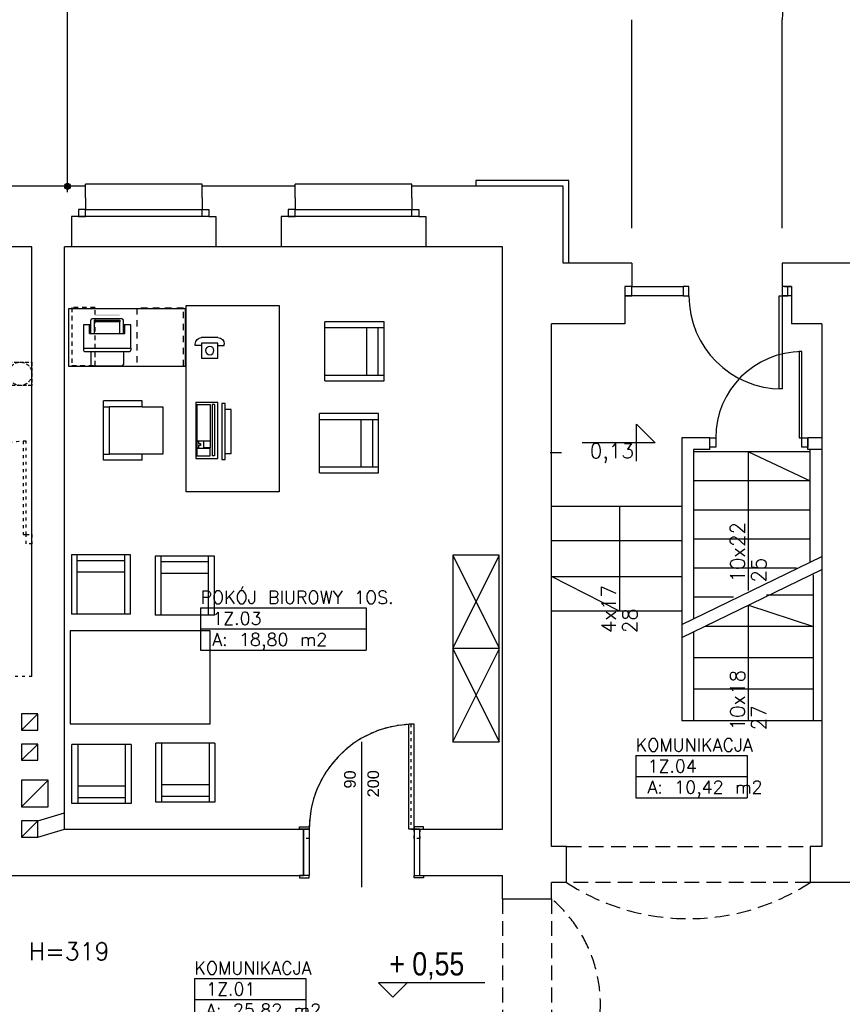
# Model space of a CAD drawing. Header units: inches. Extents: x 18487 to 24863, y 1480 to 5771.
# Tile 46 of 51: x 22396 to 23102, y 2828 to 3674. Entities that reach past the tile are written whole.
import ezdxf
from ezdxf.enums import TextEntityAlignment as Align

# ---------------------------------------------------------------- set-up
doc = ezdxf.new("R2010")
doc.units = ezdxf.units.IN
doc.header["$MEASUREMENT"] = 0
for name, pattern in [('DASHED', [19.05, 12.7, -6.35]), ('HIDDEN2', [4.7625, 3.175, -1.5875]), ('Przerywana', [6, 2.5, -3.5]), ('Przerywana 2 (2)', [11, 6, -5])]:
    doc.linetypes.add(name, pattern=pattern)
for name, color, linetype in [('_T elektryczne', 7, 'Continuous'), ('_T meble', 7, 'Continuous'), ('_T opisy', 7, 'Continuous'), ('_T sciany', 7, 'Continuous'), ('AA_OPIS_009', 7, 'Continuous'), ('AA_PRZ_SCIANY_030', 7, 'Continuous'), ('AA_PRZERYWANE', 7, 'Continuous'), ('AA_STOLARKA DRZW_009', 7, 'Continuous'), ('AA_WIDOK_005', 7, 'Continuous'), ('AA_WIDOK_009', 7, 'Continuous'), ('AA_WYMIAR WYS_50', 7, 'Continuous'), ('ArchiCAD', 7, 'Continuous'), ('Window-Door Markers', 7, 'Continuous')]:
    doc.layers.add(name, color=color, linetype=linetype)
doc.styles.add('GENERATED_STYLE_16', font='txt')
doc.styles.add('GENERATED_STYLE_17', font='arial.ttf')
doc.styles.add('GENERATED_STYLE_20', font='txt')
doc.styles.add('GENERATED_STYLE_21', font='romans.shx')
doc.styles.add('GENERATED_STYLE_22', font='txt')
doc.styles.get("Standard").update_dxf_attribs({"font": 'txt', "bigfont": 'BIGFONT.SHX'})
doc.dimstyles.new('Dimstyle_7', dxfattribs={"dimtxt": 15, "dimasz": 9.5, "dimexe": 0.18, "dimexo": 0.5, "dimgap": 0.09, "dimtad": 1, "dimdec": 0, "dimzin": 0, "dimdsep": 46, "dimtxsty": 'GENERATED_STYLE_20', "dimblk": 'ARROWHEAD_11', "dimblk1": 'ARROWHEAD_11', "dimblk2": 'ARROWHEAD_11', "dimcen": 0.09, "dimclrd": 220, "dimclre": 220, "dimclrt": 220, "dimadec": 1, "dimazin": 0, "dimtfac": 1, "dimtdec": 4, "dimtmove": 0, "dimatfit": 3, "dimfxl": 0, "dimtolj": 1, "dimtzin": 0, "dimarcsym": 0})

# ---------------------------------------------------------------- blocks, each defined once
blk = doc.blocks.new('KOMUNIKACJA_1Z.01_162', base_point=(22593.57, 2841.13))
at = {"layer": '_T sciany', "color": 160, "linetype": 'Continuous'}
for p, q in [((22545.79, 2850.19), (22545.79, 2813.95)), ((22545.79, 2850.19), (22641.35, 2850.19)), ((22641.35, 2850.19), (22641.35, 2813.95)), ((22545.79, 2832.07), (22641.35, 2832.07)), ((22545.79, 2813.95), (22641.35, 2813.95))]:
    blk.add_line(p, q, dxfattribs=at)
at = {"color": 0}
for tag in ['floor_f', 'ROOM_PERIM', 'ROOM_WALLS_SURF', 'ROOM_DOORS_SURF', 'ROOM_WINDS_SURF', 'ROOM_BASELEV', 'ROOM_HEIGHT', 'ROOM_NET_AREA', 'ROOM_REDUCED_AREA', 'ROOM_CALC_AREA', 'ROOM_VOLUME']:
    blk.add_attdef(tag, text='', height=200, dxfattribs=at).set_placement((22593.57, 2783.99), align=Align.BOTTOM_LEFT)
at = {"layer": '_T sciany', "color": 160}
for tag, p in [('ROOM_NAME', (22545.79, 2864.75)), ('ROOM_NUMBER', (22555.79, 2846.63)), ('ROOM_AREA', (22555.79, 2828.51))]:
    blk.add_attdef(tag, text='', height=11, dxfattribs=at).set_placement(p, align=Align.TOP_LEFT)
blk = doc.blocks.new('KOMUNIKACJA_1Z.04_164', base_point=(22972.43, 3032.64))
at = {"layer": '_T sciany', "color": 160, "linetype": 'Continuous'}
for p, q in [((22924.65, 3041.69), (22924.65, 3005.46)), ((22924.65, 3041.69), (23020.21, 3041.69)), ((23020.21, 3041.69), (23020.21, 3005.46)), ((22924.65, 3023.58), (23020.21, 3023.58)), ((22924.65, 3005.46), (23020.21, 3005.46))]:
    blk.add_line(p, q, dxfattribs=at)
at = {"color": 0}
for tag in ['floor_f', 'ROOM_PERIM', 'ROOM_WALLS_SURF', 'ROOM_DOORS_SURF', 'ROOM_WINDS_SURF', 'ROOM_BASELEV', 'ROOM_HEIGHT', 'ROOM_NET_AREA', 'ROOM_REDUCED_AREA', 'ROOM_CALC_AREA', 'ROOM_VOLUME']:
    blk.add_attdef(tag, text='', height=200, dxfattribs=at).set_placement((22972.43, 2975.49), align=Align.BOTTOM_LEFT)
at = {"layer": '_T sciany', "color": 160}
for tag, p in [('ROOM_NAME', (22924.65, 3056.25)), ('ROOM_NUMBER', (22934.65, 3038.14)), ('ROOM_AREA', (22934.65, 3020.02))]:
    blk.add_attdef(tag, text='', height=11, dxfattribs=at).set_placement(p, align=Align.TOP_LEFT)
blk = doc.blocks.new('POKÓJ BIUROWY 1OS._1Z.03_174', base_point=(22622.15, 3159.47))
at = {"layer": '_T sciany', "color": 160, "linetype": 'Continuous'}
for p, q in [((22551.02, 3168.53), (22551.02, 3132.29)), ((22551.02, 3168.53), (22693.27, 3168.53)), ((22693.27, 3168.53), (22693.27, 3132.29)), ((22551.02, 3150.41), (22693.27, 3150.41)), ((22551.02, 3132.29), (22693.27, 3132.29))]:
    blk.add_line(p, q, dxfattribs=at)
at = {"color": 0}
for tag in ['floor_f', 'ROOM_PERIM', 'ROOM_WALLS_SURF', 'ROOM_DOORS_SURF', 'ROOM_WINDS_SURF', 'ROOM_BASELEV', 'ROOM_HEIGHT', 'ROOM_NET_AREA', 'ROOM_REDUCED_AREA', 'ROOM_CALC_AREA', 'ROOM_VOLUME']:
    blk.add_attdef(tag, text='', height=200, dxfattribs=at).set_placement((22622.15, 3102.32), align=Align.BOTTOM_LEFT)
at = {"layer": '_T sciany', "color": 160}
for tag, p in [('ROOM_NAME', (22551.02, 3183.08)), ('ROOM_NUMBER', (22561.02, 3164.97)), ('ROOM_AREA', (22561.02, 3146.85))]:
    blk.add_attdef(tag, text='', height=11, dxfattribs=at).set_placement(p, align=Align.TOP_LEFT)
blk = doc.blocks.new('D1 -Tr 65_403')
at = {"color": 140, "linetype": 'Continuous'}
for p, q in [((45, 90), (40.555, 90)), ((40.555, 0), (40.555, 90)), ((45, 0), (45, 90)), ((-53.255, 0), (-53.255, 1.905)), ((-53.255, 1.905), (-45, 1.905)), ((-53.255, 0), (-53.255, 1.905)), ((-53.255, 1.905), (-45, 1.905)), ((-45, 0), (-53.255, 0)), ((-45, 0), (-53.255, 0)), ((-50, 0), (-45, 0)), ((-50, -40), (-50, 0)), ((-50, 0), (-45, 0)), ((-50, -40), (-50, 0)), ((-45, 1.905), (-45, 0)), ((-45, 1.905), (-45, 0)), ((-45, 0), (-45, -40)), ((-45, 0), (-45, -40)), ((45, 0), (40.555, 0)), ((53.255, 1.905), (45, 1.905)), ((45, 1.905), (45, 0)), ((53.255, 1.905), (45, 1.905)), ((45, 1.905), (45, 0)), ((50, 0), (45, 0)), ((45, 0), (45, -40)), ((45, 0), (53.255, 0)), ((50, 0), (45, 0)), ((45, 0), (45, -40)), ((45, 0), (53.255, 0)), ((50, -40), (50, 0)), ((50, -40), (50, 0)), ((53.255, 0), (53.255, 1.905)), ((53.255, 0), (53.255, 1.905)), ((-45, -40), (-53.255, -40)), ((-53.255, -40), (-53.255, -41.905)), ((-45, -40), (-53.255, -40)), ((-53.255, -40), (-53.255, -41.905)), ((-53.255, -41.905), (-45, -41.905)), ((-53.255, -41.905), (-45, -41.905)), ((-45, -40), (-50, -40)), ((-45, -40), (-50, -40)), ((-45, -41.905), (-45, -40)), ((-45, -41.905), (-45, -40)), ((45, -40), (50, -40)), ((45, -40), (53.255, -40)), ((45, -41.905), (45, -40)), ((45, -40), (50, -40)), ((45, -40), (53.255, -40)), ((45, -41.905), (45, -40)), ((53.255, -41.905), (45, -41.905)), ((53.255, -41.905), (45, -41.905)), ((53.255, -40), (53.255, -41.905)), ((53.255, -40), (53.255, -41.905))]:
    blk.add_line(p, q, dxfattribs=at)
blk.add_arc((45, 0), 90, 92.827477, 180, dxfattribs=at)
blk = doc.blocks.new('Window-Door Marker - 70_4818')
at = {"layer": 'ArchiCAD', "color": 140, "linetype": 'Continuous'}
blk.add_line((0, 75), (0, -50), dxfattribs=at)
blk = doc.blocks.new('WALL_703', base_point=(22639.3, 2938.57))
at = {"layer": '_T sciany', "color": 5, "linetype": 'Continuous'}
for p, q in [((22639.3, 2978.57), (22639.3, 2938.57)), ((22739.3, 2938.57), (22739.3, 2978.57))]:
    blk.add_line(p, q, dxfattribs=at)
at = {"layer": '_T sciany'}
blk.add_blockref('D1 -Tr 65_403', (22689.3, 2978.57), dxfattribs=at)
at = {"layer": 'Window-Door Markers'}
ref = blk.add_blockref('Window-Door Marker - 70_4818', (22689.3, 2978.57), dxfattribs=at)
ref.add_attrib('AC_WIDO_A_SIZE', '90', dxfattribs={"color": 255, "height": 10, "rotation": 90, "style": 'GENERATED_STYLE_17'}).set_placement((22687.26, 3013.39), align=Align.BOTTOM_LEFT)
ref.add_attrib('AC_WIDO_B_SIZE', '200', dxfattribs={"color": 255, "height": 10, "rotation": 90, "style": 'GENERATED_STYLE_17'}).set_placement((22707.26, 3005.8), align=Align.BOTTOM_LEFT)
blk = doc.blocks.new('PLN_Dn@stolik op narz35x65')
at = {"layer": '_T meble', "color": 0, "linetype": 'ByBlock'}
for p, q in [((-17.77, 17.27), (47.23, 17.27)), ((-17.77, -17.73), (-17.77, 17.27)), ((47.23, 17.27), (47.23, -17.73)), ((47.23, -17.73), (-17.77, -17.73))]:
    blk.add_line(p, q, dxfattribs=at)
blk = doc.blocks.new('PLN_$@ telefon')
at = {"layer": '_T elektryczne', "color": 0, "linetype": 'ByBlock'}
for p, q in [((0, 17.5), (14, 17.5)), ((-5.5, 10.73), (-5.5, 12)), ((0, 10.73), (-5.5, 10.73)), ((0, 12.8), (14, 12.8)), ((0, 0), (0, 12.8)), ((14, 12.8), (14, 0)), ((14, 10.73), (19.5, 10.73)), ((19.5, 10.73), (19.5, 12)), ((14, 0), (0, 0))]:
    blk.add_line(p, q, dxfattribs=at)
blk.add_circle((7, 6.4), 3.59, dxfattribs=at)
for centre, start, end in [((0, 12), 90, 180), ((14, 12), 0, 90)]:
    blk.add_arc(centre, 5.5, start, end, dxfattribs=at)
blk = doc.blocks.new('PLN_Szafa lekarska Cl')
at = {"layer": '_T meble', "color": 0, "linetype": 'ByBlock'}
for p, q in [((0, 0), (51, 0)), ((0, -55), (0, 0)), ((0, 0), (51, -55)), ((51, 0), (0.29, -55)), ((51, 0), (51, -55)), ((51, -55), (0, -55))]:
    blk.add_line(p, q, dxfattribs=at)
blk = doc.blocks.new('Chair Arm 65_3883')
at = {"layer": '_T meble', "color": 0, "linetype": 'Continuous'}
for p, q in [((0, 50.8), (50.8, 50.8)), ((0, 50.8), (0, 0)), ((5, 50.8), (5, 0)), ((45.8, 50.8), (45.8, 0)), ((50.8, 0), (50.8, 50.8)), ((5, 15), (45.8, 15)), ((0, 0), (50.8, 0)), ((5, 5), (45.8, 5))]:
    blk.add_line(p, q, dxfattribs=at)
blk = doc.blocks.new('Table 120x80 65_3969')
at = {"layer": '_T meble', "color": 0, "linetype": 'Continuous'}
for p, q in [((-50, -50), (-50, 0)), ((-50, 0), (50, 0)), ((50, 0), (50, -50)), ((50, -50), (-50, -50))]:
    blk.add_line(p, q, dxfattribs=at)
blk = doc.blocks.new('Office Chair 2 65_3931')
at = {"layer": '_T meble', "color": 0, "linetype": 'Continuous'}
for p, q in [((20.4, 25.4), (-20.4, 25.4)), ((-20.4, 25.4), (-20.4, 7.6)), ((20.4, 7.6), (20.4, 25.4)), ((-25.4, 7.6), (-25.4, -25.4)), ((-25.4, 7.6), (-20.4, 7.6)), ((-20.4, 7.6), (-20.4, -20.4)), ((20.4, 7.6), (20.4, -20.4)), ((20.4, 7.6), (25.4, 7.6)), ((25.4, 7.6), (25.4, -25.4)), ((-20.4, -20.4), (20.4, -20.4)), ((-20.4, -25.4), (-20.4, -20.4)), ((20.4, -25.4), (20.4, -20.4)), ((-25.4, -25.4), (-20.4, -25.4)), ((-20.4, -25.4), (20.4, -25.4)), ((20.4, -25.4), (25.4, -25.4))]:
    blk.add_line(p, q, dxfattribs=at)
blk = doc.blocks.new('Chair Arm 65_58')
at = {"layer": '_T meble', "color": 0, "linetype": 'Continuous'}
for p, q in [((0, 50.8), (50.8, 50.8)), ((0, 50.8), (0, 0)), ((5, 50.8), (5, 0)), ((45.8, 50.8), (45.8, 0)), ((50.8, 0), (50.8, 50.8)), ((5, 15), (45.8, 15)), ((0, 0), (50.8, 0)), ((5, 5), (45.8, 5))]:
    blk.add_line(p, q, dxfattribs=at)
blk = doc.blocks.new('PLN_Monitor 19_')
at = {"layer": '_T elektryczne', "color": 0, "linetype": 'ByBlock'}
for p, q in [((-19.05, 17.78), (-19.05, 48.26)), ((-19.05, 48.26), (19.05, 48.26)), ((19.05, 48.26), (19.05, 17.78)), ((-24.13, 0), (-24.13, 17.78)), ((-24.13, 17.78), (24.13, 17.78)), ((24.13, 17.78), (24.13, 0)), ((24.13, 0), (-24.13, 0))]:
    blk.add_line(p, q, dxfattribs=at)
blk = doc.blocks.new('PSR_Keyboard')
at = {"layer": '_T elektryczne', "color": 0, "linetype": 'Continuous'}
for p, q in [((0, 0), (0, 19.05)), ((48.26, 19.05), (0, 19.05)), ((48.26, 0), (48.26, 19.05)), ((2, 16.03), (2, 14.16)), ((2, 16.03), (46, 16.03)), ((2, 14.16), (46, 14.16)), ((2, 1), (2, 12.47)), ((2, 12.47), (33, 12.47)), ((33, 1), (33, 12.47)), ((33.5, 12.47), (39, 12.47)), ((33.5, 12.47), (33.5, 7)), ((39, 12.47), (39, 7)), ((46, 12.47), (39.5, 12.47)), ((39.5, 1), (39.5, 12.47)), ((46, 16.03), (46, 14.16)), ((46, 1), (46, 12.47)), ((0, 0), (48.26, 0)), ((2, 1), (33, 1)), ((39, 7), (33.5, 7)), ((33.5, 1), (33.5, 2.5)), ((33.5, 2.5), (35.5, 2.5)), ((33.5, 1), (39, 1)), ((35.5, 2.5), (35.5, 4)), ((35.5, 4), (37, 4)), ((37, 4), (37, 2.5)), ((37, 2.5), (39, 2.5)), ((39, 1), (39, 2.5)), ((39.5, 1), (46, 1))]:
    blk.add_line(p, q, dxfattribs=at)
blk = doc.blocks.new('PSR_Dn@stolik op narz35x65')
at = {"layer": '_T meble', "color": 0, "linetype": 'Continuous'}
for p, q in [((-17.77, 17.27), (47.23, 17.27)), ((-17.77, -17.73), (-17.77, 17.27)), ((47.23, 17.27), (47.23, -17.73)), ((47.23, -17.73), (-17.77, -17.73))]:
    blk.add_line(p, q, dxfattribs=at)
blk = doc.blocks.new('Table 120x80 65_4961')
at = {"layer": '_T meble', "color": 0, "linetype": 'Continuous'}
for p, q in [((-60, -80), (-60, 0)), ((-60, 0), (60, 0)), ((60, 0), (60, -80)), ((60, -80), (-60, -80))]:
    blk.add_line(p, q, dxfattribs=at)
blk = doc.blocks.new('*D492')
at = {"layer": 'ArchiCAD', "color": 220, "linetype": 'Continuous'}
for p, q in [((22434.32, 4332.78), (22427.44, 4332.78)), ((22436.82, 4335.28), (22436.82, 4337.78)), ((22436.82, 3533.07), (22436.82, 4330.28)), ((22446.19, 4332.78), (22439.32, 4332.78)), ((22434.32, 3530.57), (22427.44, 3530.57)), ((22436.82, 3525.57), (22436.82, 3528.07)), ((22446.19, 3530.57), (22439.32, 3530.57))]:
    blk.add_line(p, q, dxfattribs=at)
at = {"layer": 'ArchiCAD', "color": 220, "linetype": 'Continuous', "const_width": 2.5}
for points in [[(22435.57, 4332.78, 1), (22438.07, 4332.78, 1)], [(22435.57, 3530.57, 1), (22438.07, 3530.57, 1)]]:
    blk.add_lwpolyline(points, format="xyb", close=True, dxfattribs=at)
at = {"layer": 'ArchiCAD', "color": 220, "linetype": 'Continuous'}
for centre in [(22436.82, 4332.78), (22436.82, 3530.57)]:
    blk.add_circle(centre, 2.5, dxfattribs=at)
at = {"layer": 'ArchiCAD', "color": 220, "insert": (22418.82, 3914.6), "char_height": 15, "attachment_point": 1, "rotation": 90}
blk.add_mtext('\\A1;{\\fArial Europa Srodkowa|b0|i0|c0|p34;\\C220;802}', dxfattribs=at)
blk = doc.blocks.new('ARROWHEAD_11')
at = {"color": 0, "linetype": 'Continuous'}
blk.add_line((0, 0), (-1, 0), dxfattribs=at)
at = {"color": 0, "linetype": 'Continuous', "const_width": 0.25}
blk.add_lwpolyline([(-0.125, 0, 1), (0.125, 0, 1)], format="xyb", close=True, dxfattribs=at)

msp = doc.modelspace()

# ---------------------------------------------------------------- hatches: boundary and pattern name
at = {"layer": '_T elektryczne'}
msp.add_hatch(color=30, dxfattribs=at).paths.add_polyline_path([(22460.08, 3420.56), (22481.67, 3420.56), (22481.67, 3419.29), (22460.08, 3419.29)], flags=0)

# ---------------------------------------------------------------- linework, layer by layer
at = {"layer": '_T elektryczne', "color": 30, "linetype": 'Continuous'}
for p, q in [((22483.58, 3416.83), (22458.18, 3416.83)), ((22456.91, 3411.75), (22450.56, 3411.75)), ((22450.56, 3411.75), (22450.56, 3391.43)), ((22455.64, 3404.13), (22455.64, 3411.75)), ((22456.91, 3404.13), (22456.91, 3415.56)), ((22460.08, 3414.29), (22460.08, 3415.56)), ((22460.08, 3415.56), (22481.67, 3415.56)), ((22460.08, 3404.13), (22460.08, 3414.29)), ((22481.67, 3414.29), (22460.08, 3414.29)), ((22481.67, 3415.56), (22481.67, 3414.29)), ((22481.67, 3404.13), (22481.67, 3414.29)), ((22484.85, 3404.13), (22484.85, 3415.56)), ((22491.2, 3411.75), (22484.85, 3411.75)), ((22486.12, 3404.13), (22486.12, 3411.75)), ((22491.2, 3391.43), (22491.2, 3411.75)), ((22455.64, 3404.13), (22486.12, 3404.13)), ((22450.56, 3391.43), (22450.56, 3389.98)), ((22450.56, 3391.43), (22491.2, 3391.43)), ((22491.2, 3391.43), (22491.2, 3389.98)), ((22451.65, 3388.72), (22490.11, 3388.72)), ((22456.91, 3388.5), (22456.91, 3377.46)), ((22484.85, 3388.5), (22484.85, 3377.46)), ((22483.58, 3376.19), (22458.18, 3376.19))]:
    msp.add_line(p, q, dxfattribs=at)
for centre, start, end in [((22458.18, 3415.56), 90, 180), ((22483.58, 3415.56), 0, 90), ((22451.83, 3389.98), 180, 261.78679), ((22489.93, 3389.98), 278.21321, 0), ((22458.18, 3377.46), 180, 270), ((22483.58, 3377.46), 270, 0)]:
    msp.add_arc(centre, 1.27, start, end, dxfattribs=at)
at = {"layer": '_T sciany', "color": 150, "linetype": 'Continuous'}
for p, q in [((22716.18, 2834.13), (22703.78, 2846.53)), ((22703.84, 2846.81), (22794.96, 2846.81)), ((22716.18, 2834.13), (22728.95, 2846.9))]:
    msp.add_line(p, q, dxfattribs=at)
at = {"layer": 'AA_PRZ_SCIANY_030', "color": 150, "linetype": 'Continuous'}
for p, q in [((22921.3, 3494.57), (22921.3, 3673.69)), ((23050.3, 3494.57), (23050.3, 3673.69))]:
    msp.add_line(p, q, dxfattribs=at)
at = {"layer": 'AA_PRZ_SCIANY_030', "color": 252, "linetype": 'Continuous'}
for p, q in [((22452.3, 3530.57), (22370.3, 3530.57)), ((22452.3, 3520.57), (22452.3, 3530.57)), ((22552.3, 3520.57), (22552.3, 3530.57)), ((22632.3, 3530.57), (22552.3, 3530.57)), ((22632.3, 3520.57), (22632.3, 3530.57)), ((22732.3, 3520.57), (22732.3, 3530.57)), ((22862.3, 3530.57), (22732.3, 3530.57)), ((22862.3, 3464.57), (22862.3, 3530.57)), ((22452.3, 3520.57), (22452.3, 3520.57)), ((22452.3, 3520.57), (22452.3, 3510.57)), ((22552.3, 3520.57), (22552.3, 3520.57)), ((22552.3, 3520.57), (22552.3, 3510.57)), ((22632.3, 3520.57), (22632.3, 3520.57)), ((22632.3, 3520.57), (22632.3, 3510.57)), ((22732.3, 3520.57), (22732.3, 3520.57)), ((22732.3, 3520.57), (22732.3, 3510.57)), ((22452.3, 3510.57), (22446.3, 3510.57)), ((22446.3, 3510.57), (22446.3, 3504.57)), ((22552.3, 3510.57), (22558.3, 3510.57)), ((22558.3, 3510.57), (22558.3, 3504.57)), ((22632.3, 3510.57), (22626.3, 3510.57)), ((22626.3, 3510.57), (22626.3, 3504.57)), ((22732.3, 3510.57), (22738.3, 3510.57)), ((22738.3, 3510.57), (22738.3, 3504.57)), ((22446.3, 3504.57), (22440.3, 3504.57)), ((22440.3, 3504.57), (22440.3, 3478.57)), ((22558.3, 3504.57), (22564.3, 3504.57)), ((22564.3, 3504.57), (22564.3, 3478.57)), ((22626.3, 3504.57), (22620.3, 3504.57)), ((22620.3, 3504.57), (22620.3, 3478.57)), ((22738.3, 3504.57), (22744.3, 3504.57)), ((22744.3, 3504.57), (22744.3, 3478.57)), ((22406.3, 3478.57), (22382.3, 3478.57)), ((22406.3, 3109.57), (22406.3, 3478.57)), ((22434.3, 2978.57), (22434.3, 3478.57)), ((22440.3, 3478.57), (22434.3, 3478.57)), ((22620.3, 3478.57), (22564.3, 3478.57)), ((22810.3, 3478.57), (22744.3, 3478.57)), ((22810.3, 3412.57), (22810.3, 3478.57)), ((22921.3, 3464.57), (22862.3, 3464.57)), ((22921.3, 3464.57), (22921.3, 3444.57)), ((23050.3, 3464.57), (23050.3, 3444.57)), ((23128.3, 3464.57), (23050.3, 3464.57)), ((22921.3, 3444.57), (22915.3, 3444.57)), ((22915.3, 3444.57), (22915.3, 3412.57)), ((23052.3, 3444.57), (23058.3, 3444.57)), ((23058.3, 3444.57), (23058.3, 3412.57)), ((22810.3, 2978.57), (22810.3, 3412.57)), ((22852.3, 2963.57), (22852.3, 3412.57)), ((22915.3, 3412.57), (22852.3, 3412.57)), ((23084.3, 3412.57), (23058.3, 3412.57)), ((23084.3, 3412.57), (23084.3, 2963.57)), ((22964.3, 3314.57), (22964.3, 3154.1)), ((22984.3, 3314.57), (22964.3, 3314.57)), ((22988.3, 3314.57), (22984.3, 3314.57)), ((22988.3, 3304.57), (22988.3, 3314.57)), ((23084.3, 3314.57), (23072.3, 3314.57)), ((23072.3, 3304.57), (23072.3, 3314.57)), ((22974.3, 3304.57), (22974.3, 3158.97)), ((22984.3, 3304.57), (22974.3, 3304.57)), ((22988.3, 3304.57), (22984.3, 3304.57)), ((23084.3, 3304.57), (23072.3, 3304.57)), ((23084.3, 3304.57), (23072.3, 3304.57)), ((22411.3, 2985.57), (22434.3, 2992.57)), ((22411.3, 2971.57), (22434.3, 2978.57)), ((22434.3, 2978.57), (22639.3, 2978.57)), ((22639.3, 2938.57), (22639.3, 2978.57)), ((22739.3, 2978.57), (22810.3, 2978.57)), ((22739.3, 2938.57), (22739.3, 2978.57)), ((22865.3, 2963.57), (22852.3, 2963.57)), ((22865.3, 2963.57), (22852.3, 2963.57)), ((22865.3, 2932.57), (22865.3, 2963.57)), ((23084.3, 2963.57), (23074.3, 2963.57)), ((23084.3, 2963.57), (23074.3, 2963.57)), ((23074.3, 2963.57), (23074.3, 2932.57)), ((22355.3, 2938.57), (22639.3, 2938.57)), ((22739.3, 2938.57), (22810.3, 2938.57)), ((22810.3, 2918.57), (22810.3, 2938.57)), ((22852.3, 2918.57), (22852.3, 2932.57)), ((22865.3, 2932.57), (22852.3, 2932.57)), ((23127.24, 2932.57), (23074.3, 2932.57)), ((22810.3, 2918.57), (22852.3, 2918.57))]:
    msp.add_line(p, q, dxfattribs=at)
at = {"layer": 'AA_PRZ_SCIANY_030', "color": 252, "linetype": 'Przerywana'}
msp.add_line((22406.3, 3109.57), (22311.3, 3109.57), dxfattribs=at)
at = {"layer": 'AA_PRZ_SCIANY_030', "color": 150, "linetype": 'Continuous'}
msp.add_arc((23150.3, 3673.69), 100, 90, 180, dxfattribs=at)
at = {"layer": 'AA_PRZERYWANE', "color": 252, "linetype": 'DASHED'}
for p, q in [((22865.3, 2963.57), (23074.3, 2963.57)), ((23074.3, 2932.57), (22865.3, 2932.57)), ((22810.3, 2918.57), (22810.3, 2737.57)), ((22852.3, 2918.57), (22852.3, 2737.57))]:
    msp.add_line(p, q, dxfattribs=at)
at = {"layer": 'AA_PRZERYWANE', "color": 251, "linetype": 'DASHED'}
for centre, radius, start, end in [((22969.8, 3093.2), 191.63, 236.95394, 303.04606), ((22775.8, 2828.07), 118.5, 310.20906, 49.79094)]:
    msp.add_arc(centre, radius, start, end, dxfattribs=at)
at = {"layer": 'AA_STOLARKA DRZW_009', "color": 252, "linetype": 'Continuous'}
for p, q in [((22452.3, 3510.57), (22446.3, 3510.57)), ((22446.3, 3510.57), (22446.3, 3504.57)), ((22452.3, 3510.57), (22552.3, 3510.57)), ((22452.3, 3504.57), (22452.3, 3510.57)), ((22552.3, 3510.57), (22558.3, 3510.57)), ((22552.3, 3504.57), (22552.3, 3510.57)), ((22558.3, 3510.57), (22558.3, 3504.57)), ((22632.3, 3510.57), (22626.3, 3510.57)), ((22626.3, 3510.57), (22626.3, 3504.57)), ((22632.3, 3510.57), (22732.3, 3510.57)), ((22632.3, 3504.57), (22632.3, 3510.57)), ((22732.3, 3510.57), (22738.3, 3510.57)), ((22732.3, 3504.57), (22732.3, 3510.57)), ((22738.3, 3510.57), (22738.3, 3504.57)), ((22558.3, 3504.57), (22446.3, 3504.57)), ((22446.3, 3504.57), (22452.3, 3504.57)), ((22558.3, 3504.57), (22552.3, 3504.57)), ((22738.3, 3504.57), (22626.3, 3504.57)), ((22626.3, 3504.57), (22632.3, 3504.57)), ((22738.3, 3504.57), (22732.3, 3504.57)), ((22921.3, 3444.57), (22915.3, 3444.57)), ((22915.3, 3444.57), (22915.3, 3436.57)), ((22921.3, 3444.57), (22965.3, 3444.57)), ((22921.3, 3436.57), (22921.3, 3444.57)), ((22970.3, 3444.57), (22965.3, 3444.57)), ((22965.3, 3444.57), (22965.3, 3436.57)), ((22970.3, 3436.57), (22970.3, 3444.57)), ((23055.3, 3444.57), (23050.3, 3444.57)), ((23050.3, 3444.57), (23050.3, 3436.57)), ((23058.3, 3444.57), (23052.3, 3444.57)), ((23055.3, 3436.57), (23055.3, 3444.57)), ((22965.3, 3436.57), (22915.3, 3436.57)), ((22915.3, 3436.57), (22921.3, 3436.57)), ((22965.3, 3436.57), (22970.3, 3436.57)), ((23047.78, 3436.57), (23050.3, 3436.57)), ((23047.78, 3356.57), (23047.78, 3436.57)), ((23058.3, 3436.57), (23050.3, 3436.57)), ((23050.3, 3436.57), (23055.3, 3436.57)), ((23050.3, 3436.57), (23050.3, 3356.57)), ((23067.3, 3388.57), (23064.97, 3388.57)), ((23064.97, 3388.57), (23064.97, 3314.57)), ((23067.3, 3314.57), (23067.3, 3388.57)), ((23050.3, 3356.57), (23047.78, 3356.57)), ((22988.3, 3306.57), (22988.3, 3314.57)), ((22988.3, 3314.57), (22993.3, 3314.57)), ((22993.3, 3314.57), (22993.3, 3306.57)), ((23064.97, 3314.57), (23067.3, 3314.57)), ((23067.3, 3306.57), (23067.3, 3314.57)), ((23067.3, 3314.57), (23072.3, 3314.57)), ((23072.3, 3314.57), (23072.3, 3306.57)), ((22993.3, 3306.57), (22988.3, 3306.57)), ((23072.3, 3306.57), (23067.3, 3306.57))]:
    msp.add_line(p, q, dxfattribs=at)
at = {"layer": 'AA_STOLARKA DRZW_009', "color": 252, "linetype": 'Przerywana'}
for p, q in [((22401.3, 3311.57), (22398.78, 3311.57)), ((22398.78, 3311.57), (22398.78, 3231.57)), ((22401.3, 3231.57), (22401.3, 3311.57)), ((22398.78, 3231.57), (22401.3, 3231.57)), ((22401.3, 3223.57), (22401.3, 3231.57)), ((22401.3, 3231.57), (22406.3, 3231.57)), ((22406.3, 3231.57), (22406.3, 3223.57)), ((22406.3, 3223.57), (22401.3, 3223.57)), ((22734.3, 3068.57), (22731.46, 3068.57)), ((22731.46, 3068.57), (22731.46, 2978.57)), ((22734.3, 2978.57), (22734.3, 3068.57)), ((22639.3, 2970.57), (22639.3, 2978.57)), ((22639.3, 2978.57), (22644.3, 2978.57)), ((22644.3, 2978.57), (22644.3, 2970.57)), ((22731.46, 2978.57), (22734.3, 2978.57)), ((22734.3, 2970.57), (22734.3, 2978.57)), ((22734.3, 2978.57), (22739.3, 2978.57)), ((22739.3, 2978.57), (22739.3, 2970.57)), ((22644.3, 2970.57), (22639.3, 2970.57)), ((22739.3, 2970.57), (22734.3, 2970.57))]:
    msp.add_line(p, q, dxfattribs=at)
at = {"layer": 'AA_STOLARKA DRZW_009', "color": 2, "linetype": 'Continuous'}
for centre, radius, start, end in [((23050.3, 3436.57), 80, 180.00002, 269.99999), ((23067.3, 3314.57), 74, 90.00001, 179.99998)]:
    msp.add_arc(centre, radius, start, end, dxfattribs=at)
at = {"layer": 'AA_STOLARKA DRZW_009', "color": 2, "linetype": 'Przerywana'}
for centre, radius in [((22401.3, 3231.57), 80), ((22734.3, 2978.57), 90)]:
    msp.add_arc(centre, radius, 90.00001, 179.99998, dxfattribs=at)
at = {"layer": 'AA_WIDOK_005', "color": 252, "linetype": 'HIDDEN2'}
for p, q in [((22386.3, 3379.57), (22406.3, 3379.57)), ((22406.3, 3379.57), (22406.3, 3359.57)), ((22406.3, 3359.57), (22386.3, 3359.57))]:
    msp.add_line(p, q, dxfattribs=at)
at = {"layer": 'AA_WIDOK_005', "color": 252, "linetype": 'Continuous'}
for p, q in [((22397.3, 3063.57), (22411.3, 3077.57)), ((22411.3, 3077.57), (22397.3, 3077.57)), ((22397.3, 3077.57), (22397.3, 3063.57)), ((22411.3, 3063.57), (22411.3, 3077.57)), ((22397.3, 3063.57), (22411.3, 3063.57)), ((22397.3, 3037.57), (22411.3, 3051.57)), ((22411.3, 3051.57), (22397.3, 3051.57)), ((22397.3, 3051.57), (22397.3, 3037.57)), ((22411.3, 3037.57), (22411.3, 3051.57)), ((22397.3, 3037.57), (22411.3, 3037.57)), ((22397.3, 2997.57), (22420.3, 3020.57)), ((22420.3, 3020.57), (22397.3, 3020.57)), ((22397.3, 3020.57), (22397.3, 2997.57)), ((22420.3, 2997.57), (22420.3, 3020.57)), ((22397.3, 2997.57), (22420.3, 2997.57)), ((22397.3, 2971.57), (22411.3, 2985.57)), ((22411.3, 2985.57), (22397.3, 2985.57)), ((22397.3, 2985.57), (22397.3, 2971.57)), ((22411.3, 2971.57), (22411.3, 2985.57)), ((22397.3, 2971.57), (22411.3, 2971.57))]:
    msp.add_line(p, q, dxfattribs=at)
at = {"layer": 'AA_WIDOK_005', "color": 252, "linetype": 'HIDDEN2'}
msp.add_circle((22396.3, 3369.57), 10, dxfattribs=at)
at = {"layer": 'AA_WIDOK_009', "color": 252, "linetype": 'Continuous'}
for p, q in [((22867.3, 3535.57), (22787.3, 3535.57)), ((22787.3, 3535.57), (22787.3, 3530.57)), ((22867.3, 3530.57), (22867.3, 3535.57)), ((22452.3, 3530.57), (22452.3, 3532.57)), ((22552.3, 3532.57), (22452.3, 3532.57)), ((22552.3, 3530.57), (22552.3, 3532.57)), ((22632.3, 3530.57), (22632.3, 3532.57)), ((22732.3, 3532.57), (22632.3, 3532.57)), ((22732.3, 3530.57), (22732.3, 3532.57)), ((22867.3, 3464.57), (22867.3, 3530.57)), ((22564.3, 3478.57), (22440.3, 3478.57)), ((22744.3, 3478.57), (22620.3, 3478.57)), ((23074.3, 3302.57), (22974.3, 3302.57)), ((23021.3, 3183.43), (23021.3, 3302.57)), ((23021.3, 3302.57), (23074.3, 3277.57)), ((23074.3, 3207.9), (23074.3, 3304.57)), ((23074.3, 3277.57), (22974.3, 3277.57)), ((22964.3, 3255.57), (22852.3, 3255.57)), ((22910.59, 3255.57), (22910.59, 3165.57)), ((23074.3, 3252.57), (22974.3, 3252.57)), ((22964.3, 3226.07), (22852.3, 3226.07)), ((23074.3, 3227.57), (22974.3, 3227.57)), ((22964.3, 3154.1), (23084.3, 3212.51)), ((22964.3, 3143.08), (23084.3, 3201.5)), ((23062.76, 3202.57), (22974.3, 3202.57)), ((23077.3, 3071.57), (23077.3, 3196.88)), ((22910.59, 3165.57), (22852.3, 3195.57)), ((22964.3, 3195.07), (22852.3, 3195.07)), ((23008.6, 3177.57), (22974.3, 3177.57)), ((23077.3, 3179.57), (23036.8, 3179.57)), ((22964.3, 3165.57), (22852.3, 3165.57)), ((23021.3, 3071.57), (23021.3, 3170.83)), ((23021.3, 3170.83), (23077.3, 3152.57)), ((22964.3, 3154.1), (22964.3, 3071.57)), ((22974.3, 3147.95), (22974.3, 3071.57)), ((23077.3, 3152.57), (22984.3, 3152.57)), ((23077.3, 3125.57), (22974.3, 3125.57)), ((23077.3, 3098.57), (22974.3, 3098.57)), ((23084.3, 3071.57), (22964.3, 3071.57))]:
    msp.add_line(p, q, dxfattribs=at)
at = {"layer": 'AA_WYMIAR WYS_50', "color": 252, "linetype": 'Continuous'}
for p, q in [((22925.35, 3294.43), (22925.32, 3326.25)), ((22925.32, 3326.25), (22941.25, 3310.35)), ((22941.25, 3310.35), (22878.61, 3310.3))]:
    msp.add_line(p, q, dxfattribs=at)

# ---------------------------------------------------------------- block references
at = {"layer": '_T elektryczne', "color": 30, "linetype": 'Continuous', "xscale": -1}
msp.add_blockref('PLN_$@ telefon', (22565.95, 3383.1), dxfattribs=at)
at = {"layer": '_T elektryczne', "color": 30, "rotation": 270}
msp.add_blockref('PSR_Keyboard', (22546.88, 3345.1), dxfattribs=at)
at = {"layer": '_T elektryczne', "color": 30, "linetype": 'Continuous', "xscale": -0.9946125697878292, "yscale": 0.1657687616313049, "rotation": 270}
msp.add_blockref('PLN_Monitor 19_', (22569.19, 3319.94), dxfattribs=at)
at = {"layer": '_T meble', "color": 162}
for name, p, rotation in [('Table 120x80 65_3969', (22487.96, 3375.71), 180), ('Chair Arm 65_58', (22708.66, 3363.52), 90), ('Chair Arm 65_58', (22703.9, 3284.52), 90), ('Chair Arm 65_58', (22703.9, 3284.52), 90), ('Chair Arm 65_58', (22703.9, 3284.52), 90), ('Chair Arm 65_58', (22490.96, 3214.05), 180), ('Chair Arm 65_58', (22562.96, 3213.03), 180)]:
    msp.add_blockref(name, p, dxfattribs=dict(at, rotation=rotation))
at = {"layer": '_T meble', "color": 162, "linetype": 'Przerywana 2 (2)', "xscale": -0.3076923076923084, "yscale": 1.428571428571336}
msp.add_blockref('PLN_Dn@stolik op narz35x65', (22455.09, 3401.92), dxfattribs=at)
at = {"layer": '_T meble', "color": 162, "linetype": 'Przerywana 2 (2)', "xscale": -0.6153846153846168, "yscale": 1.428571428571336, "rotation": 180}
msp.add_blockref('PLN_Dn@stolik op narz35x65', (22507.3, 3400.69), dxfattribs=at)
at = {"layer": '_T meble', "color": 162, "xscale": 2.461538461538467, "yscale": 2.285714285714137, "rotation": 270}
msp.add_blockref('PSR_Dn@stolik op narz35x65', (22579.09, 3384.57), dxfattribs=at)
at = {"layer": '_T meble', "color": 162, "xscale": -1}
for name, p, rotation in [('Office Chair 2 65_3931', (22493.19, 3320.87), 270), ('Office Chair 2 65_3931', (22493.19, 3320.87), 270), ('Office Chair 2 65_3931', (22493.19, 3320.87), 270), ('Office Chair 2 65_3931', (22493.19, 3320.87), 270), ('Table 120x80 65_4961', (22499.2, 3068.8), 180)]:
    msp.add_blockref(name, p, dxfattribs=dict(at, rotation=rotation))
at = {"layer": '_T meble', "color": 162, "linetype": 'Continuous', "xscale": -1.568627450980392, "yscale": 0.7272727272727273, "rotation": 90}
for p in [(22767.48, 3213.78), (22767.48, 3133.5)]:
    msp.add_blockref('PLN_Szafa lekarska Cl', p, dxfattribs=at)
at = {"layer": '_T meble', "color": 162, "xscale": -1}
for p in [(22491.44, 3000.49), (22563.44, 3001.51)]:
    msp.add_blockref('Chair Arm 65_3883', p, dxfattribs=at)
at = {"layer": '_T sciany', "color": 254, "linetype": 'Continuous'}
ref = msp.add_blockref('POKÓJ BIUROWY 1OS._1Z.03_174', (22622.15, 3159.47), dxfattribs=at)
ref.add_attrib('ROOM_NAME', 'POKÓJ BIUROWY 1OS.', dxfattribs={"color": 160, "linetype": 'Continuous', "height": 11}).set_placement((22551.02, 3183.08), align=Align.TOP_LEFT)
ref.add_attrib('ROOM_NUMBER', '1Z.03', dxfattribs={"color": 160, "linetype": 'Continuous', "height": 11}).set_placement((22561.02, 3164.97), align=Align.TOP_LEFT)
ref.add_attrib('ROOM_AREA', 'A: 18,80 m2', dxfattribs={"color": 160, "linetype": 'Continuous', "height": 11}).set_placement((22561.02, 3146.85), align=Align.TOP_LEFT)
at = {"layer": '_T sciany', "color": 5}
msp.add_blockref('WALL_703', (22639.3, 2938.57), dxfattribs=at)
at = {"layer": '_T sciany', "color": 254, "linetype": 'Continuous'}
ref = msp.add_blockref('KOMUNIKACJA_1Z.04_164', (22972.43, 3032.64), dxfattribs=at)
ref.add_attrib('ROOM_NAME', 'KOMUNIKACJA', dxfattribs={"color": 160, "linetype": 'Continuous', "height": 11}).set_placement((22924.65, 3056.25), align=Align.TOP_LEFT)
ref.add_attrib('ROOM_NUMBER', '1Z.04', dxfattribs={"color": 160, "linetype": 'Continuous', "height": 11}).set_placement((22934.65, 3038.14), align=Align.TOP_LEFT)
ref.add_attrib('ROOM_AREA', 'A: 10,42 m2', dxfattribs={"color": 160, "linetype": 'Continuous', "height": 11}).set_placement((22934.65, 3020.02), align=Align.TOP_LEFT)
ref = msp.add_blockref('KOMUNIKACJA_1Z.01_162', (22593.57, 2841.13), dxfattribs=at)
ref.add_attrib('ROOM_NAME', 'KOMUNIKACJA', dxfattribs={"color": 160, "linetype": 'Continuous', "height": 11}).set_placement((22545.79, 2864.75), align=Align.TOP_LEFT)
ref.add_attrib('ROOM_NUMBER', '1Z.01', dxfattribs={"color": 160, "linetype": 'Continuous', "height": 11}).set_placement((22555.79, 2846.63), align=Align.TOP_LEFT)
ref.add_attrib('ROOM_AREA', 'A: 25,82 m2', dxfattribs={"color": 160, "linetype": 'Continuous', "height": 11}).set_placement((22555.79, 2828.51), align=Align.TOP_LEFT)

# ---------------------------------------------------------------- texts
at = {"layer": '_T opisy', "color": 150, "insert": (22745.25, 2849.08), "char_height": 20, "attachment_point": 8, "style": 'GENERATED_STYLE_22'}
msp.add_mtext('\\A1;{\\fArial Narrow Europa Srodkowa|b0|i0|c0|p34;+ 0,55}', dxfattribs=at)
at = {"layer": 'AA_OPIS_009', "color": 2, "insert": (22403.56, 2881.05), "char_height": 15, "width": 397.6363, "attachment_point": 1, "style": 'GENERATED_STYLE_21'}
msp.add_mtext('\\A1;{\\Fromans.shx|c0;H=319}', dxfattribs=at)
at = {"layer": 'AA_WYMIAR WYS_50', "color": 2, "insert": (22848.9, 3296.53), "char_height": 12.6299, "width": 31.5748, "attachment_point": 7, "style": 'GENERATED_STYLE_21'}
msp.add_mtext('\\A1;{\\Fromans.shx|c0;-}', dxfattribs=at)
at = {"layer": 'AA_WYMIAR WYS_50', "color": 2, "insert": (22885.19, 3293.1), "char_height": 12.6299, "attachment_point": 7, "rotation": 0.0506, "style": 'GENERATED_STYLE_21'}
msp.add_mtext('\\A1;{\\Fromans.shx|c0;0,13}', dxfattribs=at)
at = {"layer": 'AA_WYMIAR WYS_50', "color": 2, "char_height": 12.5, "attachment_point": 1, "rotation": 90, "line_spacing_factor": 0.875405, "style": 'GENERATED_STYLE_21'}
for s, insert, width in [('\\A1;{\\Fromans.shx|c0;10x22\\P25}', (23005.82, 3190.3), 85.558), ('\\A1;{\\Fromans.shx|c0;4x17\\P28}', (22895.1, 3146.8), 80.4985), ('\\A1;{\\Fromans.shx|c0;10x18\\P27}', (23005.82, 3063.3), 85.558)]:
    msp.add_mtext(s, dxfattribs=dict(at, insert=insert, width=width))

# ---------------------------------------------------------------- dimensions: what is measured, and where the dimension line sits
at = {"layer": 'ArchiCAD', "color": 220, "linetype": 'Continuous'}
dim = msp.add_linear_dim(base=(22436.82, 4332.78), p1=(22142.3, 3530.57), p2=(22331.33, 4332.78), angle=90, dimstyle='Dimstyle_7', dxfattribs=at)
dim.commit()
dim.dimension.update_dxf_attribs({"geometry": '*D492', "text_midpoint": (22426.32, 3920.29)})

doc.saveas('drawing.dxf')
